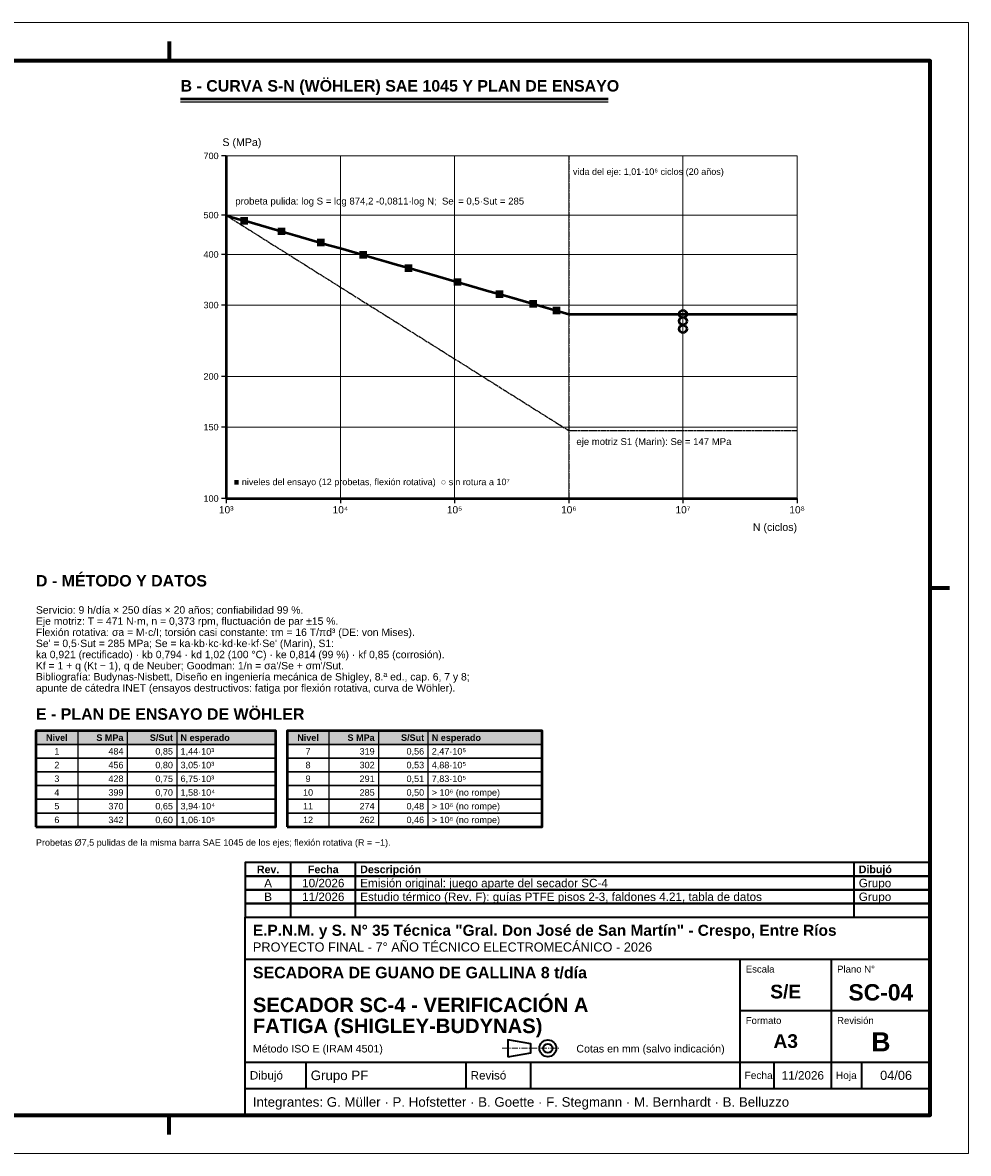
# Model space of a CAD drawing. Header units: millimetres. Extents: x 0 to 420, y 0 to 297.
# Tile 2 of 2: x 172 to 420, y 0 to 297. Entities that reach past the tile are written whole.
import ezdxf
from ezdxf.enums import TextEntityAlignment as Align

# ---------------------------------------------------------------- set-up
doc = ezdxf.new("R2010")
doc.units = ezdxf.units.MM
doc.header["$LTSCALE"] = 0.5
doc.linetypes.add('CENTER', pattern=[5.08, 3.175, -0.635, 0.635, -0.635])
doc.linetypes.add('DASHED', pattern=[1.524, 1.27, -0.254])
for name, color, linetype, lineweight in [('AUXILIAR', 9, 'CONTINUOUS', 13), ('CONTORNO', 7, 'CONTINUOUS', 50), ('EJES', 1, 'CENTER', 18), ('FINO', 7, 'CONTINUOUS', 25), ('HOJA', 8, 'CONTINUOUS', 13), ('OCULTAS', 8, 'DASHED', 25), ('RECUADRO', 7, 'CONTINUOUS', 70), ('RELLENO', 9, 'CONTINUOUS', 13), ('ROTULO', 7, 'CONTINUOUS', 35), ('TEXTO', 7, 'CONTINUOUS', 25)]:
    doc.layers.add(name, color=color, linetype=linetype, lineweight=lineweight)
doc.styles.add('NEGRITA', font='arialbd.ttf')
doc.styles.get("Standard").update_dxf_attribs({"font": 'arial.ttf'})

msp = doc.modelspace()

# ---------------------------------------------------------------- hatches: boundary and pattern name
at = {"layer": 'RELLENO', "true_color": 0x282828}
for points in [[(228.75, 243.93), (230.75, 243.93), (230.75, 245.93), (228.75, 245.93)], [(238.53, 241.18), (240.53, 241.18), (240.53, 243.18), (238.53, 243.18)], [(248.88, 238.25), (250.88, 238.25), (250.88, 240.25), (248.88, 240.25)], [(259.96, 235), (261.96, 235), (261.96, 237), (259.96, 237)], [(271.86, 231.51), (273.86, 231.51), (273.86, 233.51), (271.86, 233.51)], [(284.76, 227.87), (286.76, 227.87), (286.76, 229.87), (284.76, 229.87)], [(295.78, 224.65), (297.78, 224.65), (297.78, 226.65), (295.78, 226.65)], [(304.65, 222.12), (306.65, 222.12), (306.65, 224.12), (304.65, 224.12)], [(310.81, 220.4), (312.81, 220.4), (312.81, 222.4), (310.81, 222.4)]]:
    msp.add_hatch(color=7, dxfattribs=at).paths.add_polyline_path(points)
at = {"layer": 'RELLENO', "true_color": 0xe2e8ee}
for points in [[(175, 107.4), (238, 107.4), (238, 111), (175, 111)], [(241, 107.4), (308, 107.4), (308, 111), (241, 111)]]:
    msp.add_hatch(color=7, dxfattribs=at).paths.add_polyline_path(points)

# ---------------------------------------------------------------- linework, layer by layer
at = {"layer": 'AUXILIAR'}
for p, q in [((225, 172), (225, 262)), ((225, 262), (375, 262)), ((255, 172), (255, 262)), ((285, 172), (285, 262)), ((315, 172), (315, 262)), ((345, 172), (345, 262)), ((375, 172), (375, 262)), ((225, 246.44), (375, 246.44)), ((225, 236.12), (375, 236.12)), ((225, 222.81), (375, 222.81)), ((225, 204.06), (375, 204.06)), ((225, 190.75), (375, 190.75)), ((225, 172), (375, 172))]:
    msp.add_line(p, q, dxfattribs=at)
at = {"layer": 'CONTORNO'}
msp.add_line((213, 277), (325.32, 277), dxfattribs=at)
msp.add_lwpolyline([(225, 262), (225, 172), (375, 172)], dxfattribs=at)
at = {"layer": 'CONTORNO', "true_color": 0x1f77b4}
msp.add_lwpolyline([(225, 246.37), (228, 245.5), (231, 244.64), (234, 243.78), (237, 242.91), (240, 242.05), (243, 241.19), (246, 240.32), (249, 239.46), (252, 238.59), (255, 237.73), (258, 236.87), (261, 236), (264, 235.14), (267, 234.28), (270, 233.41), (273, 232.55), (276, 231.68), (279, 230.82), (282, 229.96), (285, 229.09), (288, 228.23), (291, 227.37), (294, 226.5), (297, 225.64), (300, 224.78), (303, 223.91), (306, 223.05), (309, 222.18), (312, 221.32), (315, 220.46), (375, 220.44)], dxfattribs=at)
at = {"layer": 'CONTORNO'}
for points in [[(175, 85.8), (238, 85.8), (238, 111), (175, 111)], [(241, 85.8), (308, 85.8), (308, 111), (241, 111)]]:
    msp.add_lwpolyline(points, close=True, dxfattribs=at)
for centre in [(345, 220.44), (345, 218.62), (345, 216.55)]:
    msp.add_circle(centre, 1, dxfattribs=at)
at = {"layer": 'EJES'}
for p, q in [((315.09, 172), (315.09, 262)), ((297.5, 27.6), (312.5, 27.6))]:
    msp.add_line(p, q, dxfattribs=at)
at = {"layer": 'FINO'}
for p, q in [((213, 276.2), (325.32, 276.2)), ((225, 262), (223.8, 262)), ((225, 246.44), (223.8, 246.44)), ((225, 236.12), (223.8, 236.12)), ((225, 222.81), (223.8, 222.81)), ((225, 204.06), (223.8, 204.06)), ((225, 190.75), (223.8, 190.75)), ((225, 172), (223.8, 172)), ((225, 172), (225, 170.8)), ((255, 172), (255, 170.8)), ((285, 172), (285, 170.8)), ((315, 172), (315, 170.8)), ((345, 172), (345, 170.8)), ((375, 172), (375, 170.8)), ((186, 111), (186, 85.8)), ((199, 111), (199, 85.8)), ((212, 111), (212, 85.8)), ((252, 111), (252, 85.8)), ((265, 111), (265, 85.8)), ((278, 111), (278, 85.8))]:
    msp.add_line(p, q, dxfattribs=at)
for points in [[(175, 107.4), (238, 107.4), (238, 111), (175, 111)], [(241, 107.4), (308, 107.4), (308, 111), (241, 111)], [(175, 103.8), (238, 103.8), (238, 107.4), (175, 107.4)], [(241, 103.8), (308, 103.8), (308, 107.4), (241, 107.4)], [(175, 100.2), (238, 100.2), (238, 103.8), (175, 103.8)], [(241, 100.2), (308, 100.2), (308, 103.8), (241, 103.8)], [(175, 96.6), (238, 96.6), (238, 100.2), (175, 100.2)], [(241, 96.6), (308, 96.6), (308, 100.2), (241, 100.2)], [(175, 93), (238, 93), (238, 96.6), (175, 96.6)], [(241, 93), (308, 93), (308, 96.6), (241, 96.6)], [(175, 89.4), (238, 89.4), (238, 93), (175, 93)], [(241, 89.4), (308, 89.4), (308, 93), (241, 93)], [(175, 85.8), (238, 85.8), (238, 89.4), (175, 89.4)], [(241, 85.8), (308, 85.8), (308, 89.4), (241, 89.4)]]:
    msp.add_lwpolyline(points, close=True, dxfattribs=at)
at = {"layer": 'HOJA'}
msp.add_lwpolyline([(0, 0), (420, 0), (420, 297), (0, 297)], close=True, dxfattribs=at)
at = {"layer": 'OCULTAS', "true_color": 0xc81e1e}
msp.add_lwpolyline([(225, 246.37), (228, 244.49), (231, 242.61), (234, 240.72), (237, 238.84), (240, 236.95), (243, 235.07), (246, 233.19), (249, 231.3), (252, 229.42), (255, 227.53), (258, 225.65), (261, 223.77), (264, 221.88), (267, 220), (270, 218.11), (273, 216.23), (276, 214.34), (279, 212.46), (282, 210.58), (285, 208.69), (288, 206.81), (291, 204.92), (294, 203.04), (297, 201.16), (300, 199.27), (303, 197.39), (306, 195.5), (309, 193.62), (312, 191.73), (315, 189.85), (375, 189.85)], dxfattribs=at)
at = {"layer": 'RECUADRO'}
for p, q in [((210, 292), (210, 287)), ((415, 148.5), (410, 148.5)), ((210, 5), (210, 10))]:
    msp.add_line(p, q, dxfattribs=at)
msp.add_lwpolyline([(20, 10), (410, 10), (410, 287), (20, 287)], close=True, dxfattribs=at)
at = {"layer": 'ROTULO'}
for p, q in [((242, 72.8), (242, 76.4)), ((259, 72.8), (259, 76.4)), ((390, 72.8), (390, 76.4)), ((242, 69.2), (242, 72.8)), ((259, 69.2), (259, 72.8)), ((390, 69.2), (390, 72.8)), ((242, 65.6), (242, 69.2)), ((259, 65.6), (259, 69.2)), ((390, 65.6), (390, 69.2)), ((242, 62), (242, 65.6)), ((259, 62), (259, 65.6)), ((390, 62), (390, 65.6)), ((230, 62), (410, 62)), ((230, 10), (230, 62)), ((230, 51), (410, 51)), ((360, 24), (360, 51)), ((384, 24), (384, 51)), ((360, 37.5), (410, 37.5)), ((230, 24), (410, 24)), ((246, 17), (246, 24)), ((288, 17), (288, 24)), ((305, 17), (305, 24)), ((360, 17), (360, 24)), ((369, 17), (369, 24)), ((384, 17), (384, 24)), ((392, 17), (392, 24)), ((230, 17), (410, 17))]:
    msp.add_line(p, q, dxfattribs=at)
for points in [[(230, 72.8), (410, 72.8), (410, 76.4), (230, 76.4)], [(230, 69.2), (410, 69.2), (410, 72.8), (230, 72.8)], [(230, 65.6), (410, 65.6), (410, 69.2), (230, 69.2)], [(230, 62), (410, 62), (410, 65.6), (230, 65.6)], [(299, 25.4), (305, 26.4), (305, 28.8), (299, 29.8)]]:
    msp.add_lwpolyline(points, close=True, dxfattribs=at)
for radius in [2.2, 1.2]:
    msp.add_circle((309.5, 27.6), radius, dxfattribs=at)

# ---------------------------------------------------------------- texts
at = {"layer": 'ROTULO', "style": 'NEGRITA'}
for s, height, p in [('Rev.', 2, (236, 74.6)), ('Fecha', 2, (250.5, 74.6)), ('S/E', 3.6, (372, 42.5)), ('SC-04', 4.3, (397, 42.3)), ('A3', 3.6, (372, 29.5)), ('B', 5, (397, 29.3))]:
    msp.add_text(s, height=height, dxfattribs=at).set_placement(p, align=Align.MIDDLE_CENTER)
for s, height, p in [('Descripción', 2, (260.2, 74.6)), ('Dibujó', 2, (391.2, 74.6)), ('E.P.N.M. y S. N° 35 Técnica "Gral. Don José de San Martín" - Crespo, Entre Ríos', 2.9, (232, 58.6)), ('SECADORA DE GUANO DE GALLINA 8 t/día', 3, (232, 47.5)), ('SECADOR SC-4 - VERIFICACIÓN A', 3.8, (232, 39)), ('FATIGA (SHIGLEY-BUDYNAS)', 3.8, (232, 33.49))]:
    msp.add_text(s, height=height, dxfattribs=at).set_placement(p, align=Align.MIDDLE_LEFT)
at = {"layer": 'ROTULO'}
for s, height, p in [('A', 2.2, (236, 71)), ('10/2026', 2.2, (250.5, 71)), ('B', 2.2, (236, 67.4)), ('11/2026', 2.2, (250.5, 67.4)), ('11/2026', 2.2, (376.5, 20.5)), ('04/06', 2.4, (401, 20.5))]:
    msp.add_text(s, height=height, dxfattribs=at).set_placement(p, align=Align.MIDDLE_CENTER)
for s, height, p in [('Emisión original: juego aparte del secador SC-4', 2.2, (260.2, 71)), ('Grupo', 2.2, (391.2, 71)), ('Estudio térmico (Rev. F): guías PTFE pisos 2-3, faldones 4.21, tabla de datos', 2.2, (260.2, 67.4)), ('Grupo', 2.2, (391.2, 67.4)), ('PROYECTO FINAL - 7° AÑO TÉCNICO ELECTROMECÁNICO - 2026', 2.4, (232, 54.2)), ('Método ISO E (IRAM 4501)', 2, (232, 27.5)), ('Cotas en mm (salvo indicación)', 2, (317, 27.5)), ('Dibujó', 2.2, (231.2, 20.5)), ('Grupo PF', 2.5, (247.2, 20.5)), ('Revisó', 2.2, (289.2, 20.5)), ('Fecha', 1.9, (361.2, 20.5)), ('Hoja', 1.9, (385.2, 20.5)), ('Integrantes: G. Müller · P. Hofstetter · B. Goette · F. Stegmann · M. Bernhardt · B. Belluzzo', 2.5, (232, 13.5))]:
    msp.add_text(s, height=height, dxfattribs=at).set_placement(p, align=Align.MIDDLE_LEFT)
for s, p in [('Escala', (361.5, 49.3)), ('Plano N°', (385.5, 49.3)), ('Formato', (361.5, 35.8)), ('Revisión', (385.5, 35.8))]:
    msp.add_text(s, height=1.8, dxfattribs=at).set_placement(p, align=Align.TOP_LEFT)
at = {"layer": 'TEXTO', "style": 'NEGRITA'}
for s, p in [('B - CURVA S-N (WÖHLER) SAE 1045 Y PLAN DE ENSAYO', (213, 278)), ('D - MÉTODO Y DATOS', (175, 148)), ('E - PLAN DE ENSAYO DE WÖHLER', (175, 113))]:
    msp.add_text(s, height=3, dxfattribs=at).set_placement(p, align=Align.BOTTOM_LEFT)
at = {"layer": 'TEXTO'}
for s, height, p in [('S (MPa)', 2, (224, 264)), ("probeta pulida: log S = log 874,2 -0,0811·log N;  Se' = 0,5·Sut = 285", 1.8, (227.38, 248.68)), ('■ niveles del ensayo (12 probetas, flexión rotativa)  ○ sin rotura a 10⁷', 1.7, (227, 175))]:
    msp.add_text(s, height=height, dxfattribs=at).set_placement(p, align=Align.BOTTOM_LEFT)
for s, p in [('700', (223, 262)), ('500', (223, 246.44)), ('400', (223, 236.12)), ('300', (223, 222.81)), ('200', (223, 204.06)), ('150', (223, 190.75)), ('100', (223, 172)), ('484', (198, 105.6)), ('0,85', (211, 105.6)), ('319', (264, 105.6)), ('0,56', (277, 105.6)), ('456', (198, 102)), ('0,80', (211, 102)), ('302', (264, 102)), ('0,53', (277, 102)), ('428', (198, 98.4)), ('0,75', (211, 98.4)), ('291', (264, 98.4)), ('0,51', (277, 98.4)), ('399', (198, 94.8)), ('0,70', (211, 94.8)), ('285', (264, 94.8)), ('0,50', (277, 94.8)), ('370', (198, 91.2)), ('0,65', (211, 91.2)), ('274', (264, 91.2)), ('0,48', (277, 91.2)), ('342', (198, 87.6)), ('0,60', (211, 87.6)), ('262', (264, 87.6)), ('0,46', (277, 87.6))]:
    msp.add_text(s, height=1.7, dxfattribs=at).set_placement(p, align=Align.MIDDLE_RIGHT)
for s, p in [('vida del eje: 1,01·10⁶ ciclos (20 años)', (316.09, 257.86)), ('1,44·10³', (213, 105.6)), ('2,47·10⁵', (279, 105.6)), ('3,05·10³', (213, 102)), ('4,88·10⁵', (279, 102)), ('6,75·10³', (213, 98.4)), ('7,83·10⁵', (279, 98.4)), ('1,58·10⁴', (213, 94.8)), ('> 10⁶ (no rompe)', (279, 94.8)), ('3,94·10⁴', (213, 91.2)), ('> 10⁶ (no rompe)', (279, 91.2)), ('1,06·10⁵', (213, 87.6)), ('> 10⁶ (no rompe)', (279, 87.6))]:
    msp.add_text(s, height=1.7, dxfattribs=at).set_placement(p, align=Align.MIDDLE_LEFT)
for s, height, p in [('eje motriz S1 (Marin): Se = 147 MPa', 1.8, (317, 187.85)), ('Servicio: 9 h/día × 250 días × 20 años; confiabilidad 99 %.', 1.95, (175, 143.71)), ('Eje motriz: T = 471 N·m, n = 0,373 rpm, fluctuación de par ±15 %.', 1.95, (175, 140.78)), ('Flexión rotativa: σa = M·c/I; torsión casi constante: τm = 16 T/πd³ (DE: von Mises).', 1.95, (175, 137.86)), ("Se' = 0,5·Sut = 285 MPa; Se = ka·kb·kc·kd·ke·kf·Se' (Marin), S1:", 1.95, (175, 134.93)), ('ka 0,921 (rectificado) · kb 0,794 · kd 1,02 (100 °C) · ke 0,814 (99 %) · kf 0,85 (corrosión).', 1.95, (175, 132.01)), ("Kf = 1 + q (Kt − 1), q de Neuber; Goodman: 1/n = σa'/Se + σm'/Sut.", 1.95, (175, 129.08)), ('Bibliografía: Budynas-Nisbett, Diseño en ingeniería mecánica de Shigley, 8.ª ed., cap. 6, 7 y 8;', 1.95, (175, 126.16)), ('apunte de cátedra INET (ensayos destructivos: fatiga por flexión rotativa, curva de Wöhler).', 1.95, (175, 123.23)), ('Probetas Ø7,5 pulidas de la misma barra SAE 1045 de los ejes; flexión rotativa (R = −1).', 1.7, (175, 82.5))]:
    msp.add_text(s, height=height, dxfattribs=at).set_placement(p, align=Align.TOP_LEFT)
for s, p in [('10³', (225, 170)), ('10⁴', (255, 170)), ('10⁵', (285, 170)), ('10⁶', (315, 170)), ('10⁷', (345, 170)), ('10⁸', (375, 170))]:
    msp.add_text(s, height=1.9, dxfattribs=at).set_placement(p, align=Align.TOP_CENTER)
msp.add_text('N (ciclos)', height=2, dxfattribs=at).set_placement((375, 165.5), align=Align.TOP_RIGHT)
at = {"layer": 'TEXTO', "style": 'NEGRITA'}
for p in [(180.5, 109.2), (246.5, 109.2)]:
    msp.add_text('Nivel', height=1.7, dxfattribs=at).set_placement(p, align=Align.MIDDLE_CENTER)
for s, p in [('S MPa', (198, 109.2)), ('S/Sut', (211, 109.2)), ('S MPa', (264, 109.2)), ('S/Sut', (277, 109.2))]:
    msp.add_text(s, height=1.7, dxfattribs=at).set_placement(p, align=Align.MIDDLE_RIGHT)
for p in [(213, 109.2), (279, 109.2)]:
    msp.add_text('N esperado', height=1.7, dxfattribs=at).set_placement(p, align=Align.MIDDLE_LEFT)
at = {"layer": 'TEXTO'}
for s, p in [('1', (180.5, 105.6)), ('7', (246.5, 105.6)), ('2', (180.5, 102)), ('8', (246.5, 102)), ('3', (180.5, 98.4)), ('9', (246.5, 98.4)), ('4', (180.5, 94.8)), ('10', (246.5, 94.8)), ('5', (180.5, 91.2)), ('11', (246.5, 91.2)), ('6', (180.5, 87.6)), ('12', (246.5, 87.6))]:
    msp.add_text(s, height=1.7, dxfattribs=at).set_placement(p, align=Align.MIDDLE_CENTER)

doc.saveas('drawing.dxf')
